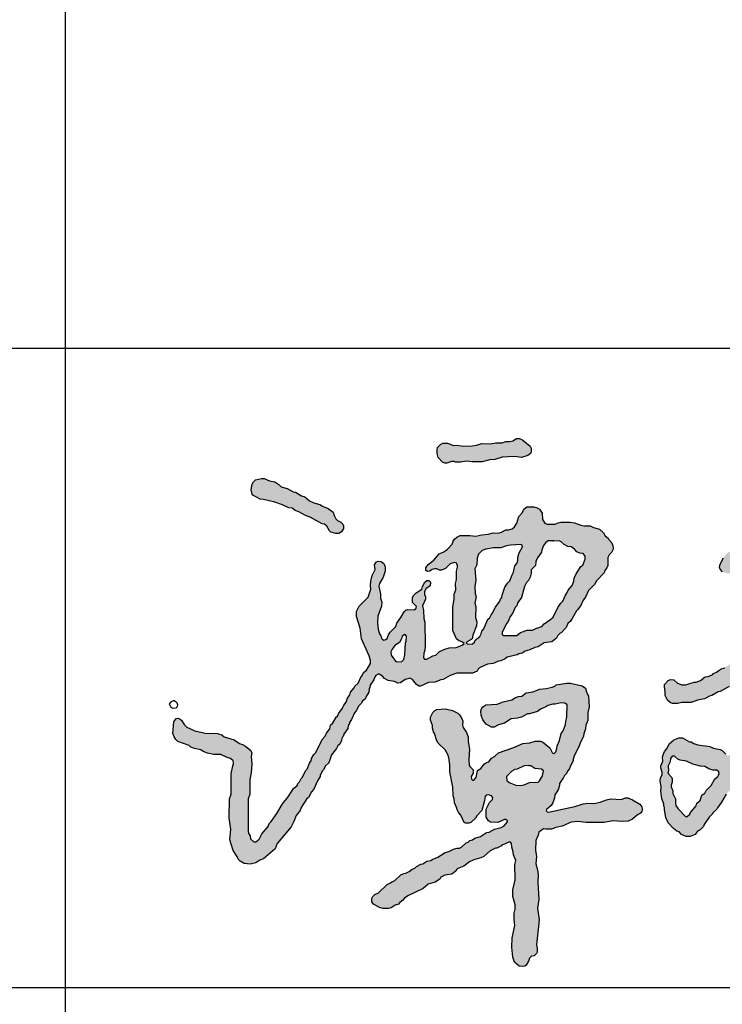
# Model space of a CAD drawing. Extents: x 427948 to 764348, y 274849 to 601549.
# Tile 101 of 212: x 677541 to 678419, y 406628 to 407860. Entities that reach past the tile are written whole.
import ezdxf

# ---------------------------------------------------------------- set-up
doc = ezdxf.new("R2010")
doc.units = 0
doc.header["$LTSCALE"] = 1000
doc.header["$MEASUREMENT"] = 0
doc.layers.get('0').update_dxf_attribs({"linetype": 'CONTINUOUS'})
doc.layers.add('PUB_TITLE', color=4, linetype='CONTINUOUS')

# ---------------------------------------------------------------- blocks, each defined once
blk = doc.blocks.new('谭文军')
at = {"linetype": 'Continuous'}
for points in [[(1125, 2635), (1145, 2632), (1165, 2638), (1173, 2644), (1175, 2649), (1175, 2661), (1172, 2667), (1149, 2685), (1139, 2690), (1130, 2690), (1119, 2683), (1109, 2681), (1097, 2681), (1085, 2677), (1066, 2677), (1049, 2674), (1023, 2675), (1006, 2670), (993, 2668), (967, 2667), (944, 2670), (935, 2669), (916, 2676), (902, 2676), (895, 2672), (886, 2663), (884, 2656), (884, 2644), (888, 2632), (901, 2617), (908, 2614), (914, 2614), (933.8, 2620.6), (941, 2617), (958, 2617), (974, 2620), (992, 2618), (1024, 2618), (1047, 2624), (1063, 2626), (1086, 2633)], [(436, 2475), (445, 2468), (457, 2464), (477, 2452), (492, 2447), (529, 2426), (536, 2425), (543, 2419), (551, 2405), (556, 2401), (571, 2396), (580, 2397), (589, 2402), (595, 2412), (595, 2420), (593, 2425), (587, 2432), (572.8, 2438.5), (566, 2452), (563, 2463), (547, 2474), (530, 2481), (522, 2486), (503, 2491), (490, 2498), (475, 2510), (465, 2513), (446, 2524), (439, 2525), (421, 2536), (402, 2541), (395, 2548), (382, 2556), (366, 2560), (349, 2567), (341, 2567), (323, 2563), (316, 2556), (312, 2549), (309, 2532), (312, 2518), (314, 2515), (337, 2503), (347, 2502), (382, 2493), (406, 2485), (426, 2476)], [(1874.1, 2272), (1889.1, 2262), (1896.5, 2250.3), (1895.1, 2237), (1887.1, 2227), (1880.1, 2225), (1873.1, 2218), (1869.1, 2205), (1867.1, 2186), (1869.1, 2182), (1878.1, 2176), (1887.1, 2176), (1892.1, 2178), (1912.1, 2193), (1918.1, 2200), (1921.1, 2209), (1927.1, 2217), (1939.1, 2227), (1942.1, 2236), (1944.1, 2271), (1937.1, 2294), (1930.1, 2300), (1926.1, 2311), (1915.1, 2321), (1905.1, 2325), (1900.1, 2330), (1890.1, 2336), (1882.1, 2338), (1874.1, 2343), (1863.1, 2346), (1848.1, 2347), (1845.1, 2347), (1833.1, 2345), (1815.1, 2345), (1790.1, 2340), (1780.1, 2335), (1770.1, 2321), (1760.1, 2302), (1758.1, 2291), (1760.1, 2286), (1767.1, 2278), (1781.1, 2273), (1814.1, 2274), (1831.1, 2280), (1841.1, 2281)]]:
    blk.add_hatch(color=256, dxfattribs=at).paths.add_polyline_path(points)
h = blk.add_hatch(color=256, dxfattribs=at)
h.paths.add_polyline_path([(846, 2122), (843, 2133), (842, 2158), (839, 2173), (848, 2193), (848, 2201), (843.3, 2212.1), (849, 2225), (863, 2235), (864, 2246), (859, 2251), (852, 2251), (846, 2246), (839, 2233), (837, 2224), (820, 2213), (811, 2205), (808, 2197), (808, 2183), (824.2, 2168), (813, 2160), (794, 2161), (788, 2159), (782, 2154), (772, 2137), (760, 2119), (757, 2109), (739, 2091), (733, 2081), (728.9, 2068.8), (719, 2066), (713, 2071), (710, 2080), (706, 2086), (702, 2100), (700, 2120), (701, 2141), (712, 2172), (713, 2184), (709, 2196), (709, 2209), (703.3, 2237.4), (717, 2261), (724, 2280), (724, 2293), (719, 2304), (711, 2310), (702, 2311), (697, 2309), (691, 2300), (693, 2285), (683, 2267), (679, 2249), (678, 2236), (679, 2224), (671, 2199), (643, 2172), (635, 2155), (635, 2140), (646, 2104), (650, 2071), (674, 2018), (678, 2003), (678, 1994), (666, 1974), (657, 1966), (651, 1955), (649, 1954), (640, 1933), (630, 1924), (628, 1919), (616, 1905), (614, 1897), (607, 1887), (603, 1875), (596, 1865), (592, 1856), (580, 1841), (576, 1831), (572, 1828), (561, 1809), (555, 1804), (552, 1792), (542, 1779), (538, 1769), (529, 1759), (521, 1741), (508, 1718), (503, 1713), (496, 1700), (495, 1693), (490, 1686), (482, 1667), (477, 1662), (468, 1642), (464, 1638), (459, 1628), (454, 1623), (451, 1617), (440, 1607), (424, 1582), (406, 1560), (389, 1530), (371, 1505), (365, 1499), (362, 1490), (342, 1467), (334, 1451), (320.3, 1438.7), (307, 1452), (306, 1461), (300, 1470), (300, 1575), (305, 1590), (305, 1635), (309, 1656), (311, 1683), (309, 1706), (311, 1717), (308, 1725), (292, 1738), (282, 1744), (273, 1747), (257, 1758), (226, 1767), (218, 1773), (205, 1778), (167, 1779), (135, 1786), (110, 1797), (102, 1805), (94, 1819), (84, 1825), (77, 1824), (70, 1814), (67, 1778), (71, 1767), (76, 1759), (82, 1753), (117, 1740), (123, 1735), (134, 1731), (154, 1727), (161, 1722), (174, 1717), (194, 1713), (215, 1713), (235, 1703), (245, 1700), (257.3, 1689.3), (252, 1677), (247, 1653), (247, 1590), (242, 1575), (241, 1516), (246, 1481), (243, 1448), (254, 1415), (267, 1395), (269, 1389), (275, 1382), (287, 1375), (306, 1373), (324, 1377), (336, 1386), (347, 1390), (383, 1421), (390, 1437), (433, 1489), (441, 1505), (448, 1524), (461, 1539), (464, 1549), (480, 1574), (486, 1580), (496, 1597), (503, 1605), (514, 1631), (523, 1645), (523, 1648), (529, 1661), (534, 1666), (538, 1676), (549, 1687), (558, 1712), (573, 1731), (577, 1739), (583, 1745), (589, 1757), (591, 1765), (594, 1768), (596, 1776), (608, 1793), (609.6, 1807.7), (620, 1821), (629, 1842), (634, 1848), (642, 1863), (650, 1871), (653, 1879), (662, 1884), (665, 1892), (673, 1905), (674, 1917), (676, 1920), (677, 1927), (689, 1944), (690, 1949), (697.5, 1961), (705, 1961), (715, 1955), (722, 1948), (733, 1942), (752, 1938), (763, 1933), (771, 1934), (785, 1945), (801, 1949), (808, 1945), (821, 1929), (829, 1924), (833, 1924), (858, 1935), (877, 1936), (896, 1944), (903, 1945), (925, 1957), (945, 1964), (994, 1964), (1008, 1970), (1012.2, 1979.8), (1040, 1992), (1058, 1994), (1074, 2001), (1081, 2002), (1095, 2009), (1101, 2014), (1132, 2021), (1137, 2024), (1147, 2026), (1157, 2032), (1171, 2036), (1187, 2044), (1197, 2046), (1215, 2058), (1239, 2061), (1254, 2073), (1258, 2081), (1265, 2088), (1268, 2089), (1283, 2106), (1289, 2118), (1296, 2124), (1302, 2133), (1315, 2157), (1319, 2160), (1329, 2174), (1336, 2190), (1343, 2199), (1353, 2220), (1371, 2239), (1377, 2250), (1401, 2275), (1403, 2282), (1409, 2290), (1412, 2297), (1412, 2327.5), (1424, 2338), (1429, 2348), (1428, 2360), (1423, 2370), (1414, 2379), (1413, 2382), (1404, 2389), (1399, 2399), (1387, 2410), (1368, 2415), (1358, 2420), (1334, 2420), (1309, 2430), (1296, 2432), (1267, 2432), (1259, 2430), (1249, 2425), (1219.5, 2425), (1210, 2440), (1209, 2459), (1201, 2472), (1194, 2476), (1183, 2479), (1162, 2479), (1153, 2472), (1148, 2461), (1137, 2449), (1131, 2428), (1121.1, 2412.4), (1105, 2408), (1097, 2408), (1083, 2401), (1073, 2398), (1058, 2399), (1042, 2394), (1023, 2392), (1004, 2388), (986, 2390), (956, 2390), (945, 2385), (938, 2379), (934, 2373), (931, 2364), (916, 2348), (905, 2340), (891, 2334), (874, 2314), (857, 2301), (849, 2290), (849, 2282), (855, 2279), (862, 2280), (871.8, 2287), (883, 2287), (892, 2283), (898, 2283), (910, 2288), (925, 2303), (941.8, 2308.2), (948.2, 2296.9), (944, 2280), (944, 2254), (941, 2242), (942, 2222), (937, 2209), (937, 2193), (933, 2170), (933, 2096), (944, 2071), (950, 2065), (963, 2060), (968, 2056), (962, 2051), (943, 2044), (922, 2043), (908, 2039), (892, 2031), (880, 2020), (871, 2018), (853, 2008), (841.7, 2008), (843, 2026), (846, 2034), (847, 2052)])
h.paths.add_polyline_path([(790, 2079), (789, 2063), (787, 2057), (784, 2021), (781, 2007), (775, 2000), (757.6, 1998.8), (742, 2020), (741, 2030), (745, 2039), (754, 2050), (768, 2059), (774, 2071), (776, 2079), (784.6, 2084.4)], flags=16)
h.paths.add_polyline_path([(987, 2066), (993, 2071), (995, 2082), (1006, 2111), (1007, 2123), (1003, 2137), (1004, 2171), (1001, 2181), (1005, 2200), (1002, 2211), (1001, 2232), (1004, 2252), (1001, 2287), (1007, 2300), (1008, 2320), (1012, 2333), (1024, 2344), (1035, 2348), (1059, 2352), (1081, 2352), (1099, 2358), (1111, 2360), (1146.6, 2362.2), (1148, 2355), (1138, 2337), (1134, 2323), (1134, 2308), (1125, 2296), (1121, 2277), (1116, 2269), (1109, 2250), (1102, 2243), (1094, 2230), (1085, 2206), (1084, 2198), (1080, 2193), (1078, 2187), (1065, 2169), (1055, 2149), (1051, 2145), (1046, 2135), (1041, 2131), (1029, 2101), (1023, 2094), (1019.8, 2081.3), (1002, 2066), (998.4, 2055.3), (978, 2054), (973, 2059)], flags=16)
h.paths.add_polyline_path([(1086, 2090), (1099, 2118), (1104, 2124), (1110, 2140), (1117, 2149), (1126, 2167), (1131, 2173), (1134, 2183), (1145, 2198), (1155, 2233), (1161, 2245), (1167, 2251), (1172, 2261), (1175, 2274), (1175, 2284), (1189, 2297), (1190, 2310), (1195, 2321), (1207, 2339), (1208, 2346), (1213, 2359), (1221, 2369), (1228, 2374), (1244, 2374), (1245, 2373), (1264.8, 2374.2), (1277, 2362), (1289, 2356), (1299, 2355), (1309, 2348), (1316, 2340), (1326, 2336), (1336, 2335), (1342, 2326), (1342, 2317), (1335, 2299), (1329, 2294), (1314, 2272), (1308, 2258), (1307, 2249), (1302, 2236), (1290, 2221), (1286, 2212), (1281, 2206), (1273, 2187), (1267, 2181), (1258, 2167), (1243, 2138), (1236, 2131), (1215, 2117), (1208, 2109), (1190, 2103), (1179, 2097), (1163, 2097), (1142, 2090), (1131, 2081), (1086, 2081)], flags=16)
h = blk.add_hatch(color=256, dxfattribs=at)
h.paths.add_polyline_path([(1886.1, 2030), (1868.1, 2025), (1860.1, 2021), (1842.1, 2017), (1826.1, 2007), (1803.1, 2000), (1799.1, 1996), (1790.1, 1992), (1774.1, 1981), (1766.1, 1979), (1757.1, 1974), (1748.1, 1967), (1739.1, 1963), (1737.1, 1960), (1723.1, 1954), (1713.1, 1953), (1699.1, 1942), (1685.1, 1936), (1679.1, 1936), (1652.1, 1928), (1641.1, 1928), (1628.1, 1933), (1616.1, 1944), (1606.1, 1945), (1599.1, 1942), (1588.1, 1929), (1587.1, 1922), (1590.1, 1906), (1590.1, 1895), (1597.1, 1881), (1605.1, 1873), (1612.1, 1870), (1629.1, 1870), (1641.1, 1873), (1670.1, 1873), (1690.1, 1881), (1711.1, 1885), (1729.1, 1894), (1734.1, 1895), (1753.1, 1906), (1760.1, 1908), (1787.1, 1923), (1791.1, 1927), (1814.1, 1936), (1830.1, 1947), (1838.1, 1950), (1844.1, 1955), (1860.1, 1960), (1875.1, 1968), (1900.1, 1974), (1907.1, 1980), (1918.1, 1985), (1927.1, 1986), (1935.1, 1992), (1947.1, 1998), (1963.1, 1998), (1968.8, 1983.8), (1951.1, 1933), (1944.1, 1926), (1942.1, 1921), (1929.1, 1909), (1925.1, 1903), (1922.1, 1894), (1913.1, 1880), (1902.1, 1857), (1879.1, 1828), (1875.1, 1818), (1861.1, 1803), (1854.1, 1787.4), (1842.1, 1777), (1839.1, 1769), (1832.1, 1762), (1827.1, 1753), (1824.1, 1743), (1795.4, 1710), (1781.1, 1710), (1766.1, 1725), (1760.1, 1728), (1739.1, 1732), (1728.1, 1737), (1691.1, 1742), (1678.1, 1747), (1670.1, 1752), (1665.1, 1752), (1643.1, 1764), (1632.1, 1764), (1616.1, 1758), (1602.1, 1746), (1595.1, 1730), (1588.1, 1722), (1583.1, 1712), (1581.1, 1704), (1582.1, 1692), (1576.1, 1678), (1576.1, 1671), (1581.2, 1653.4), (1575.1, 1639), (1574.1, 1632), (1577.1, 1613), (1576.1, 1599), (1579.1, 1576), (1585.1, 1559), (1585.1, 1553), (1587.1, 1549), (1587.1, 1541), (1592.1, 1518), (1599.1, 1501), (1615.1, 1484), (1626.1, 1475), (1633.1, 1473), (1640.1, 1465), (1655.1, 1459), (1667.1, 1459), (1682.1, 1465), (1690.1, 1475), (1698.1, 1479), (1708.1, 1490), (1710.1, 1496), (1726.1, 1519), (1736.1, 1529), (1737.1, 1532), (1749.1, 1543), (1751.1, 1548), (1764.1, 1565), (1778.1, 1590), (1795.1, 1607), (1802.1, 1617), (1810.1, 1625), (1818.1, 1630), (1829.1, 1631), (1855.1, 1624), (1877.1, 1621), (1899.1, 1615), (1913.1, 1609), (1920.1, 1604), (1943, 1598.9), (1962.1, 1588), (1971.1, 1579), (1992.1, 1569), (2005.1, 1568), (2017.1, 1570), (2030.1, 1566), (2059.1, 1561), (2078.1, 1560), (2094.1, 1557), (2121.1, 1557), (2128.1, 1555), (2169.1, 1560), (2192.1, 1566), (2202.6, 1573), (2218.1, 1573), (2226.1, 1578), (2232.1, 1584), (2249.1, 1589), (2269.1, 1592), (2285.1, 1601), (2294.1, 1603), (2311.1, 1614), (2322.1, 1618), (2347.1, 1639), (2354.1, 1652), (2353.1, 1663), (2343.1, 1672), (2334.1, 1673), (2329.1, 1671), (2320.1, 1663), (2311.1, 1662), (2301.1, 1657), (2279.1, 1642), (2259.1, 1638), (2244.1, 1633), (2234.1, 1633), (2217.1, 1623), (2207.1, 1624), (2170.1, 1620), (2123.1, 1619), (2064.1, 1627), (2041.1, 1638), (2033.1, 1639), (2018.1, 1645), (1999.1, 1647), (1983.1, 1653), (1977.1, 1657), (1950.1, 1664), (1921.1, 1675), (1903.1, 1677), (1874.1, 1685), (1867.1, 1685), (1858.3, 1691.3), (1866.1, 1703), (1869.1, 1711), (1890.1, 1737), (1898.1, 1743), (1903.1, 1755), (1914.1, 1767), (1916.1, 1776), (1922.1, 1782), (1927.1, 1791), (1942.1, 1806), (1969.1, 1852), (1989.1, 1880), (1994.1, 1891), (2008.1, 1906), (2014.1, 1920), (2015.1, 1926), (2022.1, 1937), (2029.1, 1958), (2038.1, 1973), (2040.1, 1982), (2041.1, 2006), (2048.1, 2031), (2045.1, 2044), (2039.1, 2051), (2032.1, 2055), (2000.1, 2058), (1987.1, 2058), (1970.1, 2055), (1963.1, 2052), (1941.1, 2047), (1931.1, 2047), (1908.1, 2042)])
h.paths.add_polyline_path([(1749.1, 1664), (1758.5, 1657.3), (1754.3, 1646.9), (1743.1, 1637), (1732.1, 1617), (1716.1, 1601), (1712.1, 1593), (1703.1, 1587), (1698.1, 1570), (1688.1, 1562), (1685.1, 1554), (1668.1, 1533), (1666.1, 1528), (1654.9, 1518.1), (1630.1, 1544), (1621.1, 1558.1), (1621.1, 1575), (1613.1, 1592), (1613.1, 1600), (1607, 1614.7), (1611.1, 1627), (1611.1, 1637), (1609.1, 1642), (1598.1, 1655), (1600.1, 1662), (1599.1, 1677), (1605.1, 1690), (1606.1, 1700), (1614.1, 1711.1), (1619.1, 1706), (1629.1, 1698), (1636.1, 1695), (1656.1, 1692), (1675.1, 1683), (1699.1, 1676), (1712.1, 1675), (1725.1, 1668), (1737.1, 1664)], flags=16)
h = blk.add_hatch(color=256, dxfattribs=at)
h.paths.add_polyline_path([(1133, 1825), (1145, 1828), (1164, 1838), (1170, 1838), (1195, 1846), (1204, 1853), (1221, 1860), (1227, 1864), (1242, 1868), (1249, 1868), (1268, 1872), (1279, 1871), (1287, 1866), (1286, 1829), (1282, 1815), (1281, 1805), (1274, 1786), (1268, 1778), (1263, 1756), (1256, 1739), (1255, 1731), (1249.7, 1717.7), (1241.7, 1715.7), (1233, 1733), (1210, 1752), (1204, 1754), (1188, 1754), (1171, 1749), (1149, 1747), (1119, 1733), (1074, 1718), (1062, 1706), (1052, 1701), (1044, 1690), (1037, 1688), (1031, 1684), (1019, 1669), (1009, 1663), (1005, 1641), (996.1, 1630.9), (987.5, 1639.5), (996, 1655), (996, 1665), (983.1, 1676.7), (982, 1697), (984, 1729), (980, 1753), (980, 1767), (975, 1781), (962.6, 1799.6), (964, 1816), (961, 1824), (954, 1835), (948, 1841), (932, 1849), (909, 1854), (883, 1852), (877, 1849), (871, 1843), (864, 1828), (864, 1819), (870, 1802), (870, 1794), (873, 1783), (876, 1778), (883, 1755), (888, 1748), (909, 1727), (918, 1711), (922, 1697), (924, 1680), (924, 1659), (933, 1611), (934, 1585), (937, 1575), (938, 1563), (945, 1547), (946, 1541), (951, 1532), (958, 1525), (968, 1502), (972, 1500), (982, 1500), (989, 1502), (1003, 1516), (1007, 1523), (1023, 1539), (1031, 1570), (1033.6, 1586.7), (1043, 1588), (1057.5, 1583.6), (1056, 1573), (1046, 1564), (1036, 1543), (1036, 1519), (1043, 1507), (1049, 1503), (1072, 1502), (1095.6, 1512.1), (1103.5, 1505.8), (1092, 1492), (1082, 1487), (1062, 1481), (1045, 1472), (1037, 1471), (1018, 1459), (1001, 1454), (994, 1449), (986, 1446), (980, 1441), (974, 1439), (956.8, 1423), (946, 1423), (935, 1420), (921, 1412), (909, 1409), (887, 1395), (869, 1388), (865, 1385), (853, 1382), (840, 1374), (834, 1373), (821, 1366), (815, 1361), (807, 1358), (798, 1350), (788, 1345), (781, 1344), (772, 1340), (752, 1322), (744, 1319), (740, 1315), (730, 1310), (703, 1284), (692, 1279), (685, 1273), (682, 1267), (682, 1257), (688, 1249), (706, 1239), (717, 1236), (734, 1236), (742, 1238), (755, 1246), (765, 1249), (769, 1255), (777, 1261), (783, 1268), (794, 1275), (841, 1298), (857, 1311), (878, 1317), (893, 1327), (896, 1333), (908, 1339), (930, 1342), (940, 1351), (946, 1359), (967, 1367), (984, 1380), (998, 1387), (1020, 1393), (1029, 1397), (1048, 1414), (1065, 1423), (1069, 1423), (1083, 1430), (1086, 1433), (1093, 1435), (1109.7, 1442.8), (1114, 1437), (1115, 1426), (1120, 1411), (1121, 1402), (1128, 1385), (1125, 1372), (1126, 1325), (1119, 1294), (1119, 1273), (1126, 1247), (1126, 1234), (1123, 1222), (1123, 1202), (1125, 1183), (1116, 1145), (1115, 1116), (1118, 1085), (1124, 1070), (1138, 1058), (1149, 1056), (1156, 1058), (1160, 1061), (1167, 1073), (1171.6, 1086.9), (1184, 1090), (1192, 1097), (1194, 1101), (1194, 1113), (1192, 1124), (1200, 1201), (1195, 1237), (1199, 1264), (1196, 1317), (1197, 1341), (1195, 1356), (1190, 1374), (1192, 1397), (1189, 1417), (1190, 1446), (1197, 1463), (1199, 1472), (1213, 1483), (1221, 1481), (1238, 1481), (1252, 1487), (1271, 1491), (1299, 1503), (1319, 1505), (1345, 1502), (1401, 1502), (1428, 1507), (1455, 1505), (1475, 1506), (1489, 1512), (1504, 1526), (1513, 1531), (1517, 1536), (1519, 1542), (1517, 1551), (1511, 1559), (1489, 1572), (1474, 1578), (1467, 1578), (1454, 1573), (1422, 1575), (1408, 1572), (1389, 1565), (1369, 1561), (1350, 1562), (1336, 1560), (1310, 1552), (1226.5, 1533.5), (1220.4, 1539.6), (1237, 1555), (1242, 1563), (1247, 1578), (1248, 1588), (1259, 1603), (1263, 1617), (1263, 1623), (1275, 1641), (1278, 1648), (1285, 1655), (1287, 1660), (1294, 1668), (1295, 1673), (1305, 1693), (1305, 1698), (1309, 1710), (1323, 1736), (1327, 1748), (1337, 1769), (1338, 1777), (1343, 1792), (1344, 1803), (1350, 1818), (1350, 1843), (1355, 1860), (1353, 1893), (1346, 1906), (1343, 1918), (1333, 1925), (1297, 1933), (1286, 1933), (1253, 1928), (1248, 1924), (1240, 1921), (1222, 1917), (1202, 1915), (1180, 1907), (1160, 1903), (1146, 1893), (1136, 1892), (1127, 1889), (1115, 1882), (1089, 1876), (1070, 1868), (1035, 1866), (1026, 1860), (1022, 1854), (1020, 1847), (1021, 1834), (1026, 1820), (1036, 1806), (1052, 1797), (1061, 1797), (1074, 1804), (1093, 1810), (1113, 1823)])
h.paths.add_polyline_path([(1154, 1678), (1170.5, 1679.2), (1187, 1669), (1207, 1667), (1213, 1662), (1210, 1647), (1198.8, 1627.1), (1170, 1626), (1154, 1619), (1141, 1617), (1128, 1618), (1107, 1626), (1100, 1632), (1099, 1644), (1115, 1661), (1125, 1666), (1132, 1667)], flags=16)
for points in [[(1130, 2690), (1139, 2690), (1149, 2685), (1172, 2667), (1175, 2661), (1175, 2649), (1173, 2644), (1165, 2638), (1145, 2632), (1125, 2635), (1086, 2633), (1063, 2626), (1047, 2624), (1024, 2618), (992, 2618), (974, 2620), (958, 2617), (941, 2617), (937, 2619), (929, 2619), (914, 2614), (908, 2614), (901, 2617), (888, 2632), (884, 2644), (884, 2656), (886, 2663), (895, 2672), (902, 2676), (916, 2676), (935, 2669), (944, 2670), (967, 2667), (993, 2668), (1006, 2670), (1023, 2675), (1049, 2674), (1066, 2677), (1085, 2677), (1097, 2681), (1109, 2681), (1119, 2683), (1130, 2690)], [(341, 2567), (349, 2567), (366, 2560), (382, 2556), (395, 2548), (402, 2541), (421, 2536), (439, 2525), (446, 2524), (465, 2513), (475, 2510), (490, 2498), (503, 2491), (522, 2486), (530, 2481), (547, 2474), (563, 2463), (566, 2452), (571, 2442), (576, 2437), (587, 2432), (593, 2425), (595, 2420), (595, 2412), (589, 2402), (580, 2397), (571, 2396), (556, 2401), (551, 2405), (543, 2419), (536, 2425), (529, 2426), (492, 2447), (477, 2452), (457, 2464), (445, 2468), (436, 2475), (426, 2476), (406, 2485), (382, 2493), (347, 2502), (337, 2503), (314, 2515), (312, 2518), (309, 2532), (312, 2549), (316, 2556), (323, 2563), (341, 2567)], [(1162, 2479), (1183, 2479), (1194, 2476), (1201, 2472), (1209, 2459), (1210, 2440), (1217, 2429), (1225, 2425), (1249, 2425), (1259, 2430), (1267, 2432), (1296, 2432), (1309, 2430), (1329, 2422), (1339, 2420), (1358, 2420), (1368, 2415), (1387, 2410), (1399, 2399), (1404, 2389), (1413, 2382), (1414, 2379), (1423, 2370), (1428, 2360), (1429, 2348), (1424, 2338), (1416, 2331), (1412, 2322), (1412, 2297), (1409, 2290), (1403, 2282), (1401, 2275), (1377, 2250), (1371, 2239), (1353, 2220), (1343, 2199), (1336, 2190), (1329, 2174), (1319, 2160), (1315, 2157), (1302, 2133), (1296, 2124), (1289, 2118), (1283, 2106), (1268, 2089), (1265, 2088), (1258, 2081), (1254, 2073), (1239, 2061), (1215, 2058), (1197, 2046), (1187, 2044), (1171, 2036), (1157, 2032), (1147, 2026), (1137, 2024), (1132, 2021), (1101, 2014), (1095, 2009), (1081, 2002), (1074, 2001), (1058, 1994), (1040, 1992), (1015, 1981), (1011, 1977), (1008, 1970), (994, 1964), (945, 1964), (925, 1957), (903, 1945), (896, 1944), (877, 1936), (858, 1935), (833, 1924), (829, 1924), (821, 1929), (808, 1945), (801, 1949), (785, 1945), (771, 1934), (763, 1933), (752, 1938), (733, 1942), (722, 1948), (715, 1955), (705, 1961), (702, 1961), (695, 1957), (690, 1949), (689, 1944), (677, 1927), (676, 1920), (674, 1917), (673, 1905), (665, 1892), (662, 1884), (653, 1879), (650, 1871), (642, 1863), (634, 1848), (629, 1842), (620, 1821), (613, 1812), (613, 1809), (609, 1802), (608, 1793), (596, 1776), (594, 1768), (591, 1765), (589, 1757), (583, 1745), (577, 1739), (573, 1731), (558, 1712), (549, 1687), (538, 1676), (534, 1666), (529, 1661), (523, 1648), (523, 1645), (514, 1631), (503, 1605), (496, 1597), (486, 1580), (480, 1574), (464, 1549), (461, 1539), (448, 1524), (441, 1505), (433, 1489), (390, 1437), (383, 1421), (347, 1390), (336, 1386), (324, 1377), (306, 1373), (287, 1375), (275, 1382), (269, 1389), (267, 1395), (254, 1415), (243, 1448), (246, 1481), (241, 1516), (242, 1575), (247, 1590), (247, 1653), (252, 1677), (255, 1684), (255, 1689), (253, 1693), (245, 1700), (235, 1703), (215, 1713), (194, 1713), (174, 1717), (161, 1722), (154, 1727), (134, 1731), (123, 1735), (117, 1740), (82, 1753), (76, 1759), (71, 1767), (67, 1778), (70, 1814), (77, 1824), (84, 1825), (94, 1819), (102, 1805), (110, 1797), (135, 1786), (167, 1779), (205, 1778), (218, 1773), (226, 1767), (257, 1758), (273, 1747), (282, 1744), (292, 1738), (308, 1725), (311, 1717), (309, 1706), (311, 1683), (309, 1656), (305, 1635), (305, 1590), (300, 1575), (300, 1474), (302, 1467), (306, 1461), (307, 1452), (317, 1442), (324, 1442), (334, 1451), (342, 1467), (362, 1490), (365, 1499), (371, 1505), (389, 1530), (406, 1560), (424, 1582), (440, 1607), (451, 1617), (454, 1623), (459, 1628), (464, 1638), (468, 1642), (477, 1662), (482, 1667), (490, 1686), (495, 1693), (496, 1700), (503, 1713), (508, 1718), (521, 1741), (529, 1759), (538, 1769), (542, 1779), (552, 1792), (555, 1804), (561, 1809), (572, 1828), (576, 1831), (580, 1841), (592, 1856), (596, 1865), (603, 1875), (607, 1887), (614, 1897), (616, 1905), (628, 1919), (630, 1924), (640, 1933), (649, 1954), (651, 1955), (657, 1966), (666, 1974), (678, 1994), (678, 2003), (674, 2018), (650, 2071), (646, 2104), (635, 2140), (635, 2155), (643, 2172), (671, 2199), (679, 2224), (678, 2236), (679, 2249), (683, 2267), (693, 2285), (691, 2300), (697, 2309), (702, 2311), (711, 2310), (719, 2304), (724, 2293), (724, 2280), (717, 2261), (706, 2242), (704, 2234), (709, 2209), (709, 2196), (713, 2184), (712, 2172), (701, 2141), (700, 2120), (702, 2100), (706, 2086), (710, 2080), (713, 2071), (719, 2066), (726, 2068), (730, 2072), (733, 2081), (739, 2091), (757, 2109), (760, 2119), (772, 2137), (782, 2154), (788, 2159), (794, 2161), (813, 2160), (820, 2165), (821, 2171), (808, 2183), (808, 2197), (811, 2205), (820, 2213), (837, 2224), (839, 2233), (846, 2246), (852, 2251), (859, 2251), (864, 2246), (863, 2235), (849, 2225), (845, 2216), (845, 2208), (848, 2201), (848, 2193), (839, 2173), (842, 2158), (843, 2133), (846, 2122), (847, 2052), (846, 2034), (843, 2026), (842, 2012), (845, 2008), (853, 2008), (871, 2018), (880, 2020), (892, 2031), (908, 2039), (922, 2043), (943, 2044), (962, 2051), (968, 2056), (963, 2060), (950, 2065), (944, 2071), (933, 2096), (933, 2170), (937, 2193), (937, 2209), (942, 2222), (941, 2242), (944, 2254), (944, 2280), (947, 2292), (947, 2299), (943, 2306), (938, 2307), (925, 2303), (910, 2288), (898, 2283), (892, 2283), (883, 2287), (876, 2287), (869, 2285), (862, 2280), (855, 2279), (849, 2282), (849, 2290), (857, 2301), (874, 2314), (891, 2334), (905, 2340), (916, 2348), (931, 2364), (934, 2373), (938, 2379), (945, 2385), (956, 2390), (986, 2390), (1004, 2388), (1023, 2392), (1042, 2394), (1058, 2399), (1073, 2398), (1083, 2401), (1097, 2408), (1105, 2408), (1116, 2411), (1124, 2417), (1131, 2428), (1137, 2449), (1148, 2461), (1153, 2472), (1162, 2479)], [(1145, 2361), (1144, 2362), (1111, 2360), (1099, 2358), (1081, 2352), (1059, 2352), (1035, 2348), (1024, 2344), (1012, 2333), (1008, 2320), (1007, 2300), (1001, 2287), (1004, 2252), (1001, 2232), (1002, 2211), (1005, 2200), (1001, 2181), (1004, 2171), (1003, 2137), (1007, 2123), (1006, 2111), (995, 2082), (993, 2071), (987, 2066), (977, 2061), (974, 2058), (978, 2054), (994, 2055), (1000, 2060), (1002, 2066), (1016, 2078), (1021, 2086), (1023, 2094), (1029, 2101), (1041, 2131), (1046, 2135), (1051, 2145), (1055, 2149), (1065, 2169), (1078, 2187), (1080, 2193), (1084, 2198), (1085, 2206), (1094, 2230), (1102, 2243), (1109, 2250), (1116, 2269), (1121, 2277), (1125, 2296), (1131, 2304), (1134, 2313), (1134, 2323), (1138, 2337), (1148, 2355), (1147, 2360), (1145, 2361)], [(1245, 2373), (1244, 2374), (1228, 2374), (1221, 2369), (1213, 2359), (1208, 2346), (1207, 2339), (1195, 2321), (1190, 2310), (1189, 2297), (1175, 2284), (1175, 2274), (1172, 2261), (1167, 2251), (1161, 2245), (1155, 2233), (1145, 2198), (1134, 2183), (1131, 2173), (1126, 2167), (1117, 2149), (1110, 2140), (1104, 2124), (1099, 2118), (1086, 2090), (1086, 2084), (1089, 2081), (1131, 2081), (1142, 2090), (1163, 2097), (1179, 2097), (1190, 2103), (1208, 2109), (1215, 2117), (1236, 2131), (1243, 2138), (1258, 2167), (1267, 2181), (1273, 2187), (1281, 2206), (1286, 2212), (1290, 2221), (1302, 2236), (1307, 2249), (1308, 2258), (1314, 2272), (1329, 2294), (1335, 2299), (1342, 2317), (1342, 2326), (1336, 2335), (1326, 2336), (1316, 2340), (1309, 2348), (1299, 2355), (1289, 2356), (1277, 2362), (1268, 2371), (1262, 2374), (1245, 2373)], [(1767.1, 2278), (1760.1, 2286), (1758.1, 2291), (1760.1, 2302), (1770.1, 2321)], [(786, 2083), (784, 2084), (776, 2079), (774, 2071), (768, 2059), (754, 2050), (745, 2039), (741, 2030), (742, 2020), (756, 2001), (760, 1999), (775, 2000), (781, 2007), (784, 2021), (787, 2057), (789, 2063), (790, 2079), (786, 2083)], [(1778.1, 1590), (1764.1, 1565), (1751.1, 1548), (1749.1, 1543), (1737.1, 1532), (1736.1, 1529), (1726.1, 1519), (1710.1, 1496), (1708.1, 1490), (1698.1, 1479), (1690.1, 1475), (1682.1, 1465), (1667.1, 1459), (1655.1, 1459), (1640.1, 1465), (1633.1, 1473), (1626.1, 1475), (1615.1, 1484), (1599.1, 1501), (1592.1, 1518), (1587.1, 1541), (1587.1, 1549), (1585.1, 1553), (1585.1, 1559), (1579.1, 1576), (1576.1, 1599), (1577.1, 1613), (1574.1, 1632), (1575.1, 1639), (1580.1, 1651), (1580.1, 1657), (1576.1, 1671), (1576.1, 1678), (1582.1, 1692), (1581.1, 1704), (1583.1, 1712), (1588.1, 1722), (1595.1, 1730), (1602.1, 1746), (1616.1, 1758), (1632.1, 1764), (1643.1, 1764), (1665.1, 1752), (1670.1, 1752), (1678.1, 1747), (1691.1, 1742), (1728.1, 1737), (1739.1, 1732), (1760.1, 1728), (1766.1, 1725), (1777.1, 1714)], [(1787.1, 1923), (1760.1, 1908), (1753.1, 1906), (1734.1, 1895), (1729.1, 1894), (1711.1, 1885), (1690.1, 1881), (1670.1, 1873), (1641.1, 1873), (1629.1, 1870), (1612.1, 1870), (1605.1, 1873), (1597.1, 1881), (1590.1, 1895), (1590.1, 1906), (1587.1, 1922), (1588.1, 1929), (1599.1, 1942), (1606.1, 1945), (1616.1, 1944), (1628.1, 1933), (1641.1, 1928), (1652.1, 1928), (1679.1, 1936), (1685.1, 1936), (1699.1, 1942), (1713.1, 1953), (1723.1, 1954), (1737.1, 1960), (1739.1, 1963), (1748.1, 1967), (1757.1, 1974), (1766.1, 1979), (1774.1, 1981)], [(1286, 1933), (1297, 1933), (1333, 1925), (1343, 1918), (1346, 1906), (1353, 1893), (1355, 1860), (1350, 1843), (1350, 1818), (1344, 1803), (1343, 1792), (1338, 1777), (1337, 1769), (1327, 1748), (1323, 1736), (1309, 1710), (1305, 1698), (1305, 1693), (1295, 1673), (1294, 1668), (1287, 1660), (1285, 1655), (1278, 1648), (1275, 1641), (1263, 1623), (1263, 1617), (1259, 1603), (1248, 1588), (1247, 1578), (1242, 1563), (1237, 1555), (1223, 1542), (1222, 1538), (1225, 1535), (1229, 1534), (1310, 1552), (1336, 1560), (1350, 1562), (1369, 1561), (1389, 1565), (1408, 1572), (1422, 1575), (1454, 1573), (1467, 1578), (1474, 1578), (1489, 1572), (1511, 1559), (1517, 1551), (1519, 1542), (1517, 1536), (1513, 1531), (1504, 1526), (1489, 1512), (1475, 1506), (1455, 1505), (1428, 1507), (1401, 1502), (1345, 1502), (1319, 1505), (1299, 1503), (1271, 1491), (1252, 1487), (1238, 1481), (1221, 1481), (1213, 1483), (1199, 1472), (1197, 1463), (1190, 1446), (1189, 1417), (1192, 1397), (1190, 1374), (1195, 1356), (1197, 1341), (1196, 1317), (1199, 1264), (1195, 1237), (1200, 1201), (1192, 1124), (1194, 1113), (1194, 1101), (1192, 1097), (1184, 1090), (1176, 1088), (1170, 1082), (1167, 1073), (1160, 1061), (1156, 1058), (1149, 1056), (1138, 1058), (1124, 1070), (1118, 1085), (1115, 1116), (1116, 1145), (1125, 1183), (1123, 1202), (1123, 1222), (1126, 1234), (1126, 1247), (1119, 1273), (1119, 1294), (1126, 1325), (1125, 1372), (1128, 1385), (1121, 1402), (1120, 1411), (1115, 1426), (1114, 1437), (1111, 1441), (1108, 1442), (1093, 1435), (1086, 1433), (1083, 1430), (1069, 1423), (1065, 1423), (1048, 1414), (1029, 1397), (1020, 1393), (998, 1387), (984, 1380), (967, 1367), (946, 1359), (940, 1351), (930, 1342), (908, 1339), (896, 1333), (893, 1327), (878, 1317), (857, 1311), (841, 1298), (794, 1275), (783, 1268), (777, 1261), (769, 1255), (765, 1249), (755, 1246), (742, 1238), (734, 1236), (717, 1236), (706, 1239), (688, 1249), (682, 1257), (682, 1267), (685, 1273), (692, 1279), (703, 1284), (730, 1310), (740, 1315), (744, 1319), (752, 1322), (772, 1340), (781, 1344), (788, 1345), (798, 1350), (807, 1358), (815, 1361), (821, 1366), (834, 1373), (840, 1374), (853, 1382), (865, 1385), (869, 1388), (887, 1395), (909, 1409), (921, 1412), (935, 1420), (946, 1423), (954, 1423), (960, 1426), (974, 1439), (980, 1441), (986, 1446), (994, 1449), (1001, 1454), (1018, 1459), (1037, 1471), (1045, 1472), (1062, 1481), (1082, 1487), (1092, 1492), (1102, 1504), (1102, 1507), (1097, 1511), (1093, 1511), (1072, 1502), (1049, 1503), (1043, 1507), (1036, 1519), (1036, 1543), (1046, 1564), (1056, 1573), (1057, 1580), (1053, 1585), (1043, 1588), (1036, 1587), (1033, 1583), (1031, 1570), (1023, 1539), (1007, 1523), (1003, 1516), (989, 1502), (982, 1500), (972, 1500), (968, 1502), (958, 1525), (951, 1532), (946, 1541), (945, 1547), (938, 1563), (937, 1575), (934, 1585), (933, 1611), (924, 1659), (924, 1680), (922, 1697), (918, 1711), (909, 1727), (888, 1748), (883, 1755), (876, 1778), (873, 1783), (870, 1794), (870, 1802), (864, 1819), (864, 1828), (871, 1843), (877, 1849), (883, 1852), (909, 1854), (932, 1849), (948, 1841), (954, 1835), (961, 1824), (964, 1816), (963, 1804), (965, 1796), (975, 1781), (980, 1767), (980, 1753), (984, 1729), (982, 1697), (983, 1679), (985, 1675), (996, 1665), (996, 1655), (990, 1644), (991, 1636), (994, 1633), (998, 1633), (1005, 1641), (1009, 1663), (1019, 1669), (1031, 1684), (1037, 1688), (1044, 1690), (1052, 1701), (1062, 1706), (1074, 1718), (1119, 1733), (1149, 1747), (1171, 1749), (1188, 1754), (1204, 1754), (1210, 1752), (1233, 1733), (1240, 1719), (1243, 1716), (1247, 1717), (1251, 1721), (1255, 1731), (1256, 1739), (1263, 1756), (1268, 1778), (1274, 1786), (1281, 1805), (1282, 1815), (1286, 1829), (1287, 1866), (1279, 1871), (1268, 1872), (1249, 1868), (1242, 1868), (1227, 1864), (1221, 1860), (1204, 1853), (1195, 1846), (1170, 1838), (1164, 1838), (1145, 1828), (1133, 1825), (1113, 1823), (1093, 1810), (1074, 1804), (1061, 1797), (1052, 1797), (1036, 1806), (1026, 1820), (1021, 1834), (1020, 1847), (1022, 1854), (1026, 1860), (1035, 1866), (1070, 1868), (1089, 1876), (1115, 1882), (1127, 1889), (1136, 1892), (1146, 1893), (1160, 1903), (1180, 1907), (1202, 1915), (1222, 1917), (1240, 1921), (1248, 1924), (1253, 1928), (1286, 1933)], [(69, 1880), (71, 1880), (77, 1876), (81, 1868), (80, 1860), (76, 1856), (68, 1855), (62, 1858), (57, 1868), (62, 1876), (69, 1880)], [(1619.1, 1706), (1618.1, 1707), (1611.1, 1707), (1606.1, 1700), (1605.1, 1690), (1599.1, 1677), (1600.1, 1662), (1598.1, 1655), (1609.1, 1642), (1611.1, 1637), (1611.1, 1627), (1608.1, 1618), (1608.1, 1612), (1613.1, 1600), (1613.1, 1592), (1621.1, 1575), (1621.1, 1563), (1623.1, 1555), (1630.1, 1544), (1652.1, 1521), (1658.1, 1521), (1666.1, 1528), (1668.1, 1533), (1685.1, 1554), (1688.1, 1562), (1698.1, 1570), (1703.1, 1587), (1712.1, 1593), (1716.1, 1601), (1732.1, 1617), (1743.1, 1637), (1752.1, 1645), (1755.1, 1649), (1757.1, 1654), (1756.1, 1659), (1749.1, 1664), (1737.1, 1664), (1725.1, 1668), (1712.1, 1675), (1699.1, 1676), (1675.1, 1683), (1656.1, 1692), (1636.1, 1695), (1629.1, 1698), (1619.1, 1706)], [(1169, 1678), (1168, 1679), (1154, 1678), (1132, 1667), (1125, 1666), (1115, 1661), (1099, 1644), (1100, 1632), (1107, 1626), (1128, 1618), (1141, 1617), (1154, 1619), (1170, 1626), (1197, 1627), (1201, 1631), (1210, 1647), (1213, 1662), (1207, 1667), (1187, 1669), (1174, 1677), (1169, 1678)]]:
    blk.add_lwpolyline(points, dxfattribs=at)
blk = doc.blocks.new('24')
at = {"layer": 'PUB_TITLE'}
for p, q in [((-1112538.9, 154918.9), (-1112538.9, 159718.9)), ((-1116488.9, 158118.9), (-1110888.9, 158118.9)), ((-1116488.9, 157318.9), (-1110888.9, 157318.9))]:
    blk.add_line(p, q, dxfattribs=at)
at = {"linetype": 'Continuous', "xscale": 0.4043519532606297, "yscale": 0.4043519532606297, "zscale": 0.4043519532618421}
blk.add_blockref('谭文军', (-1112431.8, 156918), dxfattribs=at)

msp = doc.modelspace()

# ---------------------------------------------------------------- block references
msp.add_blockref('24', (1790136.9, 249330.5))

doc.saveas('drawing.dxf')
